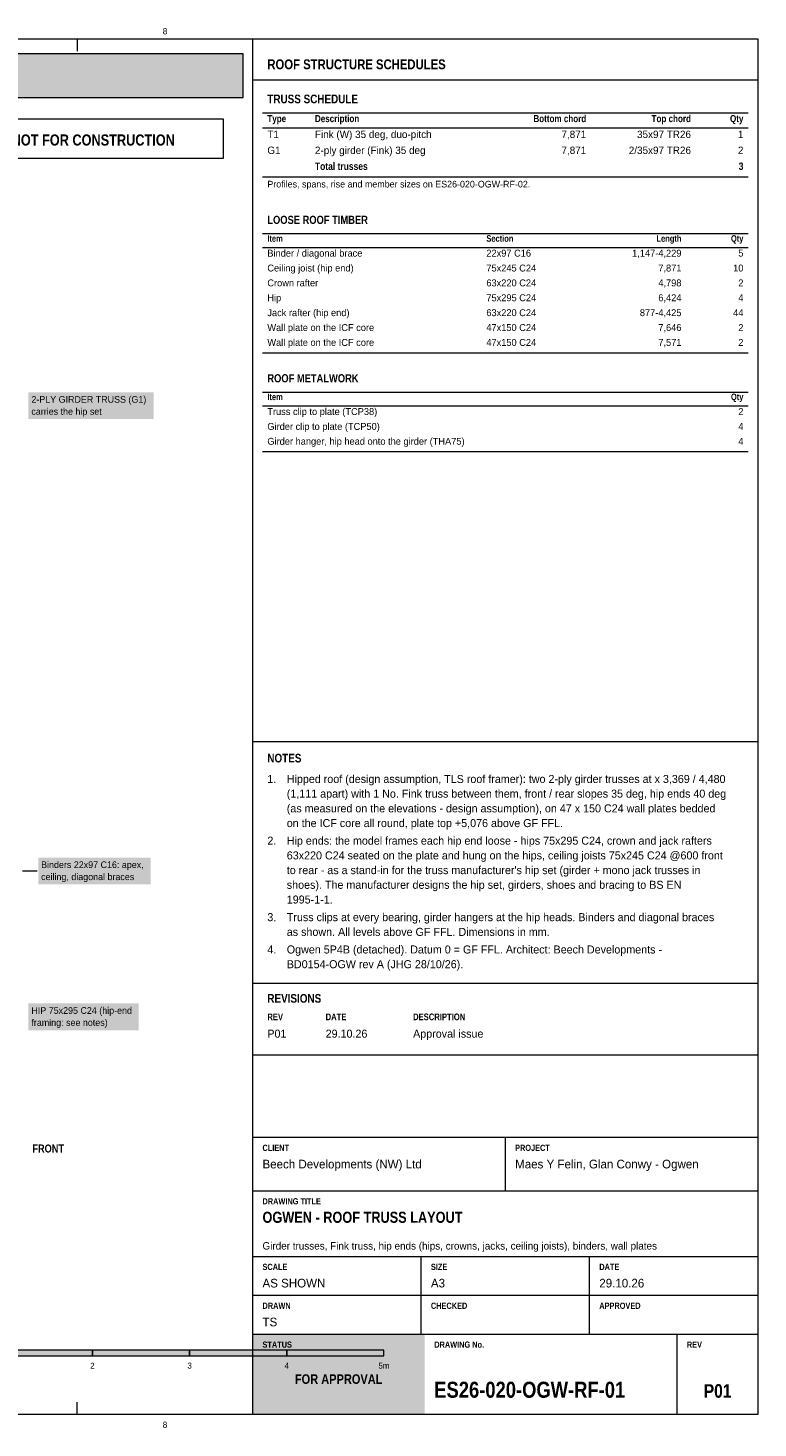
# Model space of a CAD drawing. Header units: millimetres. Extents: x 17 to 413, y 4 to 292.
# Tile 3 of 3: x 263 to 413, y 4 to 292. Entities that reach past the tile are written whole.
import ezdxf
from ezdxf.enums import TextEntityAlignment as Align

# ---------------------------------------------------------------- set-up
doc = ezdxf.new("R2010")
doc.units = ezdxf.units.MM
for name, color, linetype in [('FILL-INK', 7, 'Continuous'), ('FILL-TEAL', 7, 'Continuous'), ('FILL-WHITE', 7, 'Continuous'), ('LINE-C_8C66A6', 7, 'Continuous'), ('LINE-INK', 7, 'Continuous'), ('LINE-RED', 7, 'Continuous'), ('LINE-TEAL', 7, 'Continuous'), ('TEXT-C_8C66A6', 7, 'Continuous'), ('TEXT-C_A61F1A', 7, 'Continuous'), ('TEXT-EPS', 7, 'Continuous'), ('TEXT-INK', 7, 'Continuous'), ('TEXT-RED', 7, 'Continuous'), ('TEXT-STEEL_GREY', 7, 'Continuous'), ('TEXT-TEAL', 7, 'Continuous'), ('TEXT-TLS_BLUE', 7, 'Continuous'), ('TEXT-WHITE', 7, 'Continuous')]:
    doc.layers.add(name, color=color, linetype=linetype)
doc.styles.add('OpenSansCondensed-Bold', font='OpenSansCondensed-Bold.ttf')

msp = doc.modelspace()

# ---------------------------------------------------------------- hatches: boundary and pattern name
at = {"layer": 'FILL-INK', "true_color": 0x14141a}
h = msp.add_hatch(color=256, dxfattribs=at)
h.dxf.hatch_style = 1
h.paths.add_polyline_path([(276, 19), (296, 19), (296, 20.2), (276, 20.2)])
h = msp.add_hatch(color=256, dxfattribs=at)
h.dxf.hatch_style = 1
h.paths.add_polyline_path([(316, 19), (336, 19), (336, 20.2), (316, 20.2)])
at = {"layer": 'FILL-TEAL', "true_color": 0x009e85}
h = msp.add_hatch(color=256, dxfattribs=at)
h.dxf.hatch_style = 1
h.paths.add_polyline_path([(309.01, 7), (344.37, 7), (344.37, 23.5), (309.01, 23.5)])
at = {"layer": 'FILL-WHITE', "true_color": 0xfff5f0}
h = msp.add_hatch(color=256, dxfattribs=at)
h.dxf.hatch_style = 1
h.paths.add_polyline_path([(23, 278), (307, 278), (307, 287), (23, 287)])
at = {"layer": 'FILL-WHITE', "true_color": 0xffffff}
h = msp.add_hatch(color=256, dxfattribs=at)
h.dxf.hatch_style = 1
h.paths.add_polyline_path([(262.83, 211.79), (288.59, 211.79), (288.59, 217.34), (262.83, 217.34)])
h = msp.add_hatch(color=256, dxfattribs=at)
h.dxf.hatch_style = 1
h.paths.add_polyline_path([(264.83, 116.03), (287.95, 116.03), (287.95, 121.58), (264.83, 121.58)])
h = msp.add_hatch(color=256, dxfattribs=at)
h.dxf.hatch_style = 1
h.paths.add_polyline_path([(262.83, 86.03), (285.52, 86.03), (285.52, 91.58), (262.83, 91.58)])
h = msp.add_hatch(color=256, dxfattribs=at)
h.dxf.hatch_style = 1
h.paths.add_polyline_path([(256, 19), (276, 19), (276, 20.2), (256, 20.2)])
h = msp.add_hatch(color=256, dxfattribs=at)
h.dxf.hatch_style = 1
h.paths.add_polyline_path([(296, 19), (316, 19), (316, 20.2), (296, 20.2)])

# ---------------------------------------------------------------- linework, layer by layer
at = {"layer": 'LINE-C_8C66A6', "lineweight": 5}
msp.add_line((261.63, 118.87), (264.63, 118.87), dxfattribs=at)
at = {"layer": 'LINE-INK', "lineweight": 5}
for p, q in [((272.88, 290), (272.88, 287.5)), ((309, 7), (309, 290)), ((311, 274.8), (411, 274.8)), ((311, 271.72), (411, 271.72)), ((311, 261.68), (411, 261.68)), ((311, 249.97), (411, 249.97)), ((311, 247.1), (411, 247.1)), ((311, 225.47), (411, 225.47)), ((311, 217.37), (411, 217.37)), ((311, 214.51), (411, 214.51)), ((311, 205.12), (411, 205.12)), ((309, 145.45), (413, 145.45)), ((309, 95.7), (413, 95.7)), ((309, 81), (413, 81)), ((309, 64), (413, 64)), ((361, 53), (361, 64)), ((309, 53), (413, 53)), ((309, 39.5), (413, 39.5)), ((343.67, 31.5), (343.67, 39.5)), ((378.33, 31.5), (378.33, 39.5)), ((309, 31.5), (413, 31.5)), ((343.67, 23.5), (343.67, 31.5)), ((378.33, 23.5), (378.33, 31.5)), ((309, 23.5), (413, 23.5)), ((396.36, 7), (396.36, 23.5)), ((272.88, 7), (272.88, 9.5))]:
    msp.add_line(p, q, dxfattribs=at)
for points in [[(20, 7), (413, 7), (413, 290), (20, 290)], [(256, 19), (276, 19), (276, 20.2), (256, 20.2)], [(276, 19), (296, 19), (296, 20.2), (276, 20.2)], [(296, 19), (316, 19), (316, 20.2), (296, 20.2)], [(316, 19), (336, 19), (336, 20.2), (316, 20.2)]]:
    msp.add_lwpolyline(points, close=True, dxfattribs=at)
at = {"layer": 'LINE-RED', "lineweight": 5}
for points in [[(23, 278), (307, 278), (307, 287), (23, 287)], [(226.21, 265.5), (303, 265.5), (303, 273.5), (226.21, 273.5)]]:
    msp.add_lwpolyline(points, close=True, dxfattribs=at)
at = {"layer": 'LINE-TEAL', "lineweight": 5}
msp.add_line((309, 281.6), (413, 281.6), dxfattribs=at)

# ---------------------------------------------------------------- texts
at = {"layer": 'TEXT-C_8C66A6'}
for s, p in [('ceiling, diagonal braces', (265.43, 116.93)), ('Binders 22x97 C16: apex,', (265.43, 119.41))]:
    msp.add_text(s, height=1.3716, dxfattribs=at).set_placement(p)
at = {"layer": 'TEXT-C_A61F1A'}
for s, p in [('2-PLY GIRDER TRUSS (G1)', (263.43, 215.17)), ('carries the hip set', (263.43, 212.69))]:
    msp.add_text(s, height=1.3716, dxfattribs=at).set_placement(p)
at = {"layer": 'TEXT-EPS', "style": 'OpenSansCondensed-Bold'}
msp.add_text('STATUS', height=1.27, dxfattribs=at).set_placement((311, 20.7))
at = {"layer": 'TEXT-INK', "style": 'OpenSansCondensed-Bold'}
for s, height, p in [('ICF PACKAGE: Nudura ICF formwork and accessories are our supply. Raft and foundations AS PER THE ARCHITECTURAL DRAWINGS; joist ledgers by the engineer. Floors, stairs, partitions, roof and joinery are drawn as DESIGN', 1.778, (24.6, 283.47)), ('TRUSS SCHEDULE', 1.778, (312, 276.8)), ('Total trusses', 1.524, (321.8, 263.08)), ('LOOSE ROOF TIMBER', 1.6764, (312, 251.97)), ('ROOF METALWORK', 1.6764, (312, 219.37)), ('NOTES', 1.778, (312, 141.15)), ('REVISIONS', 1.778, (312, 91.7)), ('OGWEN - ROOF TRUSS LAYOUT', 2.286, (311, 46.4)), ('ES26-020-OGW-RF-01', 3.302, (346.36, 10.4))]:
    msp.add_text(s, height=height, dxfattribs=at).set_placement(p)
at = {"layer": 'TEXT-INK'}
for s, height, p in [('T1', 1.524, (312, 269.64)), ('Fink (W) 35 deg, duo-pitch', 1.524, (321.8, 269.64)), ('2-ply girder (Fink) 35 deg', 1.524, (321.8, 266.36)), ('G1', 1.524, (312, 266.36)), ('Binder / diagonal brace', 1.4224, (312, 245.24)), ('22x97 C16', 1.422, (357.08, 245.24)), ('Ceiling joist (hip end)', 1.4224, (312, 242.18)), ('75x245 C24', 1.422, (357.08, 242.18)), ('Crown rafter', 1.4224, (312, 239.12)), ('63x220 C24', 1.422, (357.08, 239.12)), ('Hip', 1.422, (312, 236.06)), ('75x295 C24', 1.422, (357.08, 236.06)), ('Jack rafter (hip end)', 1.4224, (312, 232.99)), ('63x220 C24', 1.422, (357.08, 232.99)), ('Wall plate on the ICF core', 1.4224, (312, 229.93)), ('47x150 C24', 1.422, (357.08, 229.93)), ('Wall plate on the ICF core', 1.4224, (312, 226.87)), ('47x150 C24', 1.422, (357.08, 226.87)), ('Truss clip to plate (TCP38)', 1.4224, (312, 212.64)), ('Girder clip to plate (TCP50)', 1.4224, (312, 209.58)), ('Girder hanger, hip head onto the girder (THA75)', 1.4224, (312, 206.52)), ('1.', 1.651, (312, 136.92)), ('Hipped roof (design assumption, TLS roof framer): two 2-ply girder trusses at x 3,369 / 4,480', 1.651, (316, 136.92)), ('(1,111 apart) with 1 No. Fink truss between them, front / rear slopes 35 deg, hip ends 40 deg', 1.651, (316, 133.9)), ('(as measured on the elevations - design assumption), on 47 x 150 C24 wall plates bedded', 1.651, (316, 130.87)), ('on the ICF core all round, plate top +5,076 above GF FFL.', 1.651, (316, 127.84)), ('2.', 1.651, (312, 124.22)), ('Hip ends: the model frames each hip end loose - hips 75x295 C24, crown and jack rafters', 1.651, (316, 124.22)), ('63x220 C24 seated on the plate and hung on the hips, ceiling joists 75x245 C24 @600 front', 1.651, (316, 121.19)), ("to rear - as a stand-in for the truss manufacturer's hip set (girder + mono jack trusses in", 1.651, (316, 118.16)), ('shoes). The manufacturer designs the hip set, girders, shoes and bracing to BS EN', 1.651, (316, 115.14)), ('1995-1-1.', 1.651, (316, 112.11)), ('3.', 1.651, (312, 108.48)), ('Truss clips at every bearing, girder hangers at the hip heads. Binders and diagonal braces', 1.651, (316, 108.48)), ('as shown. All levels above GF FFL. Dimensions in mm.', 1.651, (316, 105.45)), ('4.', 1.651, (312, 101.83)), ('Ogwen 5P4B (detached). Datum 0 = GF FFL. Architect: Beech Developments -', 1.651, (316, 101.83)), ('BD0154-OGW rev A (JHG 28/10/26).', 1.651, (316, 98.8)), ('P01', 1.651, (312, 84.5)), ('29.10.26', 1.651, (324, 84.5)), ('Approval issue', 1.651, (342, 84.5)), ('Beech Developments (NW) Ltd', 1.778, (311, 57.6)), ('Maes Y Felin, Glan Conwy - Ogwen', 1.778, (363, 57.6)), ('AS SHOWN', 1.778, (311, 33.1)), ('A3', 1.778, (345.67, 33.1)), ('29.10.26', 1.778, (380.33, 33.1)), ('TS', 1.778, (311, 25.1))]:
    msp.add_text(s, height=height, dxfattribs=at).set_placement(p)
for s, height, p in [('7,871', 1.524, (377.64, 269.64)), ('35x97 TR26', 1.524, (399.2, 269.64)), ('1', 1.52, (410, 269.64)), ('2/35x97 TR26', 1.524, (399.2, 266.36)), ('7,871', 1.524, (377.64, 266.36)), ('2', 1.52, (410, 266.36)), ('1,147-4,229', 1.4224, (397.24, 245.24)), ('5', 1.42, (410, 245.24)), ('7,871', 1.422, (397.24, 242.18)), ('10', 1.422, (410, 242.18)), ('4,798', 1.422, (397.24, 239.12)), ('2', 1.42, (410, 239.12)), ('6,424', 1.422, (397.24, 236.06)), ('4', 1.42, (410, 236.06)), ('877-4,425', 1.422, (397.24, 232.99)), ('44', 1.422, (410, 232.99)), ('7,646', 1.422, (397.24, 229.93)), ('2', 1.42, (410, 229.93)), ('7,571', 1.422, (397.24, 226.87)), ('2', 1.42, (410, 226.87)), ('2', 1.42, (410, 212.64)), ('4', 1.42, (410, 209.58)), ('4', 1.42, (410, 206.52))]:
    msp.add_text(s, height=height, dxfattribs=at).set_placement(p, align=Align.RIGHT)
at = {"layer": 'TEXT-INK', "style": 'OpenSansCondensed-Bold'}
msp.add_text('3', height=1.52, dxfattribs=at).set_placement((410, 263.08), align=Align.RIGHT)
at = {"layer": 'TEXT-INK'}
for s, height, p in [('2', 1.22, (276, 16.4)), ('3', 1.22, (296, 16.4)), ('4', 1.22, (316, 16.4)), ('5m', 1.219, (336, 16.4))]:
    msp.add_text(s, height=height, dxfattribs=at).set_placement(p, align=Align.CENTER)
at = {"layer": 'TEXT-INK', "style": 'OpenSansCondensed-Bold'}
msp.add_text('P01', height=2.794, dxfattribs=at).set_placement((404.68, 10.4), align=Align.CENTER)
at = {"layer": 'TEXT-RED', "style": 'OpenSansCondensed-Bold'}
msp.add_text('FOR APPROVAL - NOT FOR CONSTRUCTION', height=2.286, dxfattribs=at).set_placement((264.6, 268.1), align=Align.CENTER)
at = {"layer": 'TEXT-STEEL_GREY'}
for p in [(290.94, 291), (290.94, 4.2)]:
    msp.add_text('8', height=1.27, dxfattribs=at).set_placement(p, align=Align.CENTER)
at = {"layer": 'TEXT-STEEL_GREY', "style": 'OpenSansCondensed-Bold'}
for s, height, p in [('Type', 1.448, (312, 272.92)), ('Description', 1.4478, (321.8, 272.92)), ('Item', 1.346, (312, 248.3)), ('Section', 1.346, (357.08, 248.3)), ('Item', 1.346, (312, 215.71)), ('REV', 1.372, (312, 88.1)), ('DATE', 1.372, (324, 88.1)), ('DESCRIPTION', 1.3716, (342, 88.1)), ('FRONT', 1.651, (263.63, 60.87)), ('CLIENT', 1.27, (311, 61.2)), ('PROJECT', 1.27, (363, 61.2)), ('DRAWING TITLE', 1.27, (311, 50.2)), ('SCALE', 1.27, (311, 36.7)), ('SIZE', 1.27, (345.67, 36.7)), ('DATE', 1.27, (380.33, 36.7)), ('DRAWN', 1.27, (311, 28.7)), ('CHECKED', 1.27, (345.67, 28.7)), ('APPROVED', 1.27, (380.33, 28.7)), ('DRAWING No.', 1.27, (346.36, 20.7)), ('REV', 1.27, (398.36, 20.7))]:
    msp.add_text(s, height=height, dxfattribs=at).set_placement(p)
for s, height, p in [('Bottom chord', 1.4478, (377.64, 272.92)), ('Top chord', 1.448, (399.2, 272.92)), ('Qty', 1.448, (410, 272.92)), ('Length', 1.346, (397.24, 248.3)), ('Qty', 1.346, (410, 248.3)), ('Qty', 1.346, (410, 215.71))]:
    msp.add_text(s, height=height, dxfattribs=at).set_placement(p, align=Align.RIGHT)
at = {"layer": 'TEXT-STEEL_GREY'}
for s, height, p in [('Profiles, spans, rise and member sizes on ES26-020-OGW-RF-02.', 1.3716, (312, 259.47)), ('Girder trusses, Fink truss, hip ends (hips, crowns, jacks, ceiling joists), binders, wall plates', 1.524, (311, 40.9))]:
    msp.add_text(s, height=height, dxfattribs=at).set_placement(p)
at = {"layer": 'TEXT-TEAL', "style": 'OpenSansCondensed-Bold'}
msp.add_text('ROOF STRUCTURE SCHEDULES', height=2.032, dxfattribs=at).set_placement((312, 283.8))
at = {"layer": 'TEXT-TLS_BLUE'}
for s, p in [('HIP 75x295 C24 (hip-end', (263.43, 89.41)), ('framing: see notes)', (263.43, 86.93))]:
    msp.add_text(s, height=1.3716, dxfattribs=at).set_placement(p)
at = {"layer": 'TEXT-WHITE', "style": 'OpenSansCondensed-Bold'}
msp.add_text('FOR APPROVAL', height=1.9812, dxfattribs=at).set_placement((326.68, 13.25), align=Align.CENTER)

doc.saveas('drawing.dxf')
